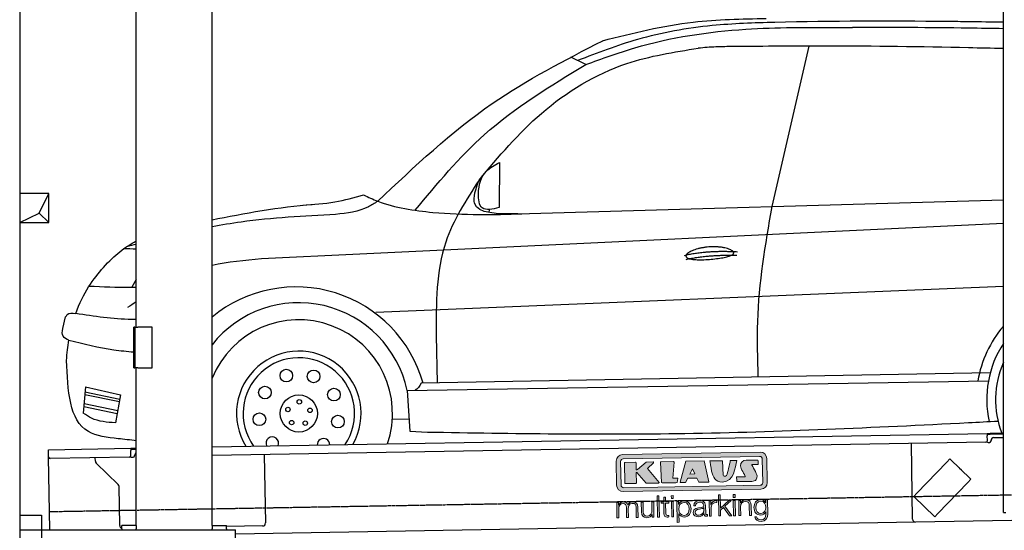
# Model space of a CAD drawing. Header units: millimetres. Extents: x 1073 to 6773, y 6141 to 11466.
# Tile 2 of 4: x 1073 to 4451, y 8011 to 9762. Entities that reach past the tile are written whole.
import ezdxf

# ---------------------------------------------------------------- set-up
doc = ezdxf.new("R2010")
doc.units = ezdxf.units.MM
doc.linetypes.add('GEN3', pattern=[6.25, 5, -1.25])
doc.layers.get('0').update_dxf_attribs({"lineweight": 25})
doc.layers.add('3', color=6, linetype='GEN3', lineweight=25)
doc.layers.add('breakthrough', color=1, linetype='Continuous', lineweight=25)
doc.layers.add('Car', color=10, linetype='Continuous')
doc.layers.add('Logo', color=7, linetype='Continuous')

# ---------------------------------------------------------------- blocks, each defined once
blk = doc.blocks.new('KLAUS')
at = {"layer": 'Logo', "true_color": 0x7b7b7a}
h = blk.add_hatch(color=8, dxfattribs=at)
h.dxf.hatch_style = 2
edge = h.paths.add_edge_path()
edge.add_spline(control_points=[(3.6, 29.09), (2.88, 29.09), (2.3, 28.51), (2.3, 27.8), (2.3, 27.8), (2.3, 16.11), (2.3, 16.11), (2.3, 15.39), (2.88, 14.81), (3.6, 14.81), (3.6, 14.81), (71.16, 14.81), (71.16, 14.81), (71.88, 14.81), (72.46, 15.39), (72.46, 16.11), (72.46, 16.11), (72.46, 27.8), (72.46, 27.8), (72.46, 28.51), (71.88, 29.09), (71.16, 29.09), (71.16, 29.09), (3.6, 29.09), (3.6, 29.09), (3.6, 29.09), (3.6, 29.09), (3.6, 29.09)], knot_values=[0, 0, 0, 0, 1, 1, 1, 2, 2, 2, 3, 3, 3, 4, 4, 4, 5, 5, 5, 6, 6, 6, 7, 7, 7, 8, 8, 8, 9, 9, 9, 9], degree=3, periodic=0)
edge = h.paths.add_edge_path()
edge.add_spline(control_points=[(3.35, 31.23), (3.35, 31.23), (71.47, 31.23), (71.47, 31.23), (73.26, 31.23), (74.71, 29.77), (74.71, 27.99), (74.71, 27.99), (74.71, 16.17), (74.71, 16.17), (74.71, 14.38), (73.26, 12.93), (71.47, 12.93), (71.47, 12.93), (3.35, 12.93), (3.35, 12.93), (1.56, 12.93), (0.11, 14.38), (0.11, 16.17), (0.11, 16.17), (0.11, 27.99), (0.11, 27.99), (0.11, 29.77), (1.56, 31.23), (3.35, 31.23), (3.35, 31.23), (3.35, 31.23), (3.35, 31.23)], knot_values=[0, 0, 0, 0, 1, 1, 1, 2, 2, 2, 3, 3, 3, 4, 4, 4, 5, 5, 5, 6, 6, 6, 7, 7, 7, 8, 8, 8, 9, 9, 9, 9], degree=3, periodic=0)
h = blk.add_hatch(color=8, dxfattribs=at)
h.dxf.hatch_style = 2
edge = h.paths.add_edge_path()
edge.add_spline(control_points=[(4.5, 27.33), (4.5, 27.33), (9.7, 27.33), (9.7, 27.33), (9.84, 27.33), (9.96, 27.22), (9.96, 27.08), (9.96, 27.08), (9.96, 23.69), (9.96, 23.69), (9.96, 23.69), (9.94, 23.64), (10.04, 23.59), (10.14, 23.53), (10.2, 23.57), (10.2, 23.57), (10.2, 23.57), (10.51, 23.75), (10.51, 23.75), (10.51, 23.75), (14.94, 27.33), (14.94, 27.33), (14.94, 27.33), (18.41, 27.33), (18.41, 27.33), (18.41, 27.33), (18.49, 27.33), (18.56, 27.2), (18.65, 27.04), (18.53, 26.91), (18.53, 26.91), (18.53, 26.91), (15.49, 24.11), (15.49, 24.11), (15.49, 24.11), (21.14, 17.06), (21.14, 17.06), (21.14, 17.06), (21.13, 16.91), (21.13, 16.91), (21.08, 16.84), (20.99, 16.82), (20.99, 16.82), (20.99, 16.82), (14.7, 16.82), (14.7, 16.82), (14.7, 16.82), (10.26, 22.17), (10.26, 22.17), (10.26, 22.17), (10.19, 22.24), (10.08, 22.21), (9.97, 22.18), (9.96, 22.11), (9.96, 22.11), (9.96, 22.11), (9.96, 17.08), (9.96, 17.08), (9.96, 16.94), (9.84, 16.82), (9.7, 16.82), (9.7, 16.82), (4.5, 16.82), (4.5, 16.82), (4.36, 16.82), (4.25, 16.94), (4.25, 17.08), (4.25, 17.08), (4.25, 27.08), (4.25, 27.08), (4.25, 27.22), (4.36, 27.33), (4.5, 27.33), (4.5, 27.33), (4.5, 27.33), (4.5, 27.33)], knot_values=[0, 0, 0, 0, 1, 1, 1, 2, 2, 2, 3, 3, 3, 4, 4, 4, 5, 5, 5, 6, 6, 6, 7, 7, 7, 8, 8, 8, 9, 9, 9, 10, 10, 10, 11, 11, 11, 12, 12, 12, 13, 13, 13, 14, 14, 14, 15, 15, 15, 16, 16, 16, 17, 17, 17, 18, 18, 18, 19, 19, 19, 20, 20, 20, 21, 21, 21, 22, 22, 22, 23, 23, 23, 24, 24, 24, 25, 25, 25, 25], degree=3, periodic=0)
h = blk.add_hatch(color=8, dxfattribs=at)
h.dxf.hatch_style = 2
h.paths.add_polyline_path([(22.42, 17.06), (21.97, 27.15), (22.24, 27.33), (28.55, 27.33), (28.86, 26.97), (28.01, 19.08), (30.26, 19.07), (30.44, 18.95), (30.08, 16.95), (29.49, 16.82), (22.6, 16.82)])
h = blk.add_hatch(color=8, dxfattribs=at)
h.paths.add_polyline_path([(36.52, 21.01), (38.93, 21.01), (37.87, 23.57)])
h.paths.add_polyline_path([(34.52, 27.33), (43.65, 27.33), (45.76, 16.94), (45.57, 16.82), (40.83, 16.82), (39.89, 18.95), (35.42, 18.95), (34.27, 16.82), (31.78, 16.82), (31.66, 17)])
h = blk.add_hatch(color=8, dxfattribs=at)
h.dxf.hatch_style = 2
edge = h.paths.add_edge_path()
edge.add_spline(control_points=[(52.69, 27.32), (52.69, 27.32), (52.88, 20.14), (52.88, 20.14), (53.01, 19.89), (53.2, 19.77), (53.43, 19.71), (53.91, 19.59), (54.43, 19.57), (54.64, 20.03), (55.23, 21.34), (56.27, 25.45), (56.6, 27.33), (56.6, 27.33), (59.77, 27.33), (59.77, 27.33), (58.77, 23.9), (58.56, 16.82), (52.63, 16.76), (48.72, 16.72), (48.01, 19.35), (47.27, 22.24), (46.89, 23.68), (46.54, 27.33), (46.54, 27.33), (46.54, 27.33), (52.69, 27.32), (52.69, 27.32), (52.69, 27.32), (52.69, 27.32), (52.69, 27.32)], knot_values=[0, 0, 0, 0, 1, 1, 1, 2, 2, 2, 3, 3, 3, 4, 4, 4, 5, 5, 5, 6, 6, 6, 7, 7, 7, 8, 8, 8, 9, 9, 9, 10, 10, 10, 10], degree=3, periodic=0)
h = blk.add_hatch(color=8, dxfattribs=at)
h.dxf.hatch_style = 2
edge = h.paths.add_edge_path()
edge.add_spline(control_points=[(64.46, 27.33), (64.46, 27.33), (70.31, 27.33), (70.31, 27.33), (70.31, 26.52), (70.31, 26.02), (70.31, 25.12), (70.31, 25.12), (67.3, 25.12), (67.3, 25.12), (67.24, 25.04), (67.25, 25.11), (67.25, 24.91), (67.25, 24.88), (69.73, 20.38), (69.73, 19.57), (69.73, 16.4), (67.22, 16.81), (65.9, 16.82), (65.9, 16.82), (59.59, 16.82), (59.59, 16.82), (59.59, 17.76), (59.59, 18.23), (59.59, 19.14), (59.59, 19.14), (63.75, 19.14), (63.75, 19.14), (63.82, 19.22), (63.81, 19.11), (63.81, 19.31), (63.81, 20.32), (61.58, 23.06), (61.58, 24.63), (61.58, 26.33), (62.83, 27.34), (64.46, 27.33), (64.46, 27.33), (64.46, 27.33), (64.46, 27.33)], knot_values=[0, 0, 0, 0, 1, 1, 1, 2, 2, 2, 3, 3, 3, 4, 4, 4, 5, 5, 5, 6, 6, 6, 7, 7, 7, 8, 8, 8, 9, 9, 9, 10, 10, 10, 11, 11, 11, 12, 12, 12, 13, 13, 13, 13], degree=3, periodic=0)
at = {"layer": 'Logo', "true_color": 0xef7c00}
h = blk.add_hatch(color=30, dxfattribs=at)
h.dxf.hatch_style = 2
h.paths.add_polyline_path([(20.07, 0), (20.99, 0), (20.99, 10.45), (20.07, 10.45)])
h = blk.add_hatch(color=30, dxfattribs=at)
h.dxf.hatch_style = 2
edge = h.paths.add_edge_path()
edge.add_spline(control_points=[(24.22, 9.82), (24.22, 9.82), (23.3, 9.82), (23.3, 9.82), (23.3, 9.82), (23.3, 7.55), (23.3, 7.55), (23.3, 7.55), (21.98, 7.55), (21.98, 7.55), (21.98, 7.55), (21.98, 6.78), (21.98, 6.78), (21.98, 6.78), (23.3, 6.78), (23.3, 6.78), (23.3, 6.78), (23.3, 1.61), (23.3, 1.61), (23.28, 0.32), (23.71, -0.09), (24.94, -0.09), (25.22, -0.09), (25.48, -0.06), (25.76, -0.06), (25.76, -0.06), (25.76, 0.73), (25.76, 0.73), (25.5, 0.7), (25.23, 0.69), (24.97, 0.69), (24.31, 0.73), (24.22, 1.08), (24.22, 1.68), (24.22, 1.68), (24.22, 6.78), (24.22, 6.78), (24.22, 6.78), (25.76, 6.78), (25.76, 6.78), (25.76, 6.78), (25.76, 7.55), (25.76, 7.55), (25.76, 7.55), (24.22, 7.55), (24.22, 7.55), (24.22, 7.55), (24.22, 9.82), (24.22, 9.82), (24.22, 9.82), (24.22, 9.82), (24.22, 9.82)], knot_values=[0, 0, 0, 0, 1, 1, 1, 2, 2, 2, 3, 3, 3, 4, 4, 4, 5, 5, 5, 6, 6, 6, 7, 7, 7, 8, 8, 8, 9, 9, 9, 10, 10, 10, 11, 11, 11, 12, 12, 12, 13, 13, 13, 14, 14, 14, 15, 15, 15, 16, 16, 16, 17, 17, 17, 17], degree=3, periodic=0)
h = blk.add_hatch(color=30, dxfattribs=at)
h.paths.add_polyline_path([(27.1, 0), (28.03, 0), (28.03, 7.55), (27.1, 7.55)])
h.paths.add_polyline_path([(27.1, 8.98), (28.03, 8.98), (28.03, 10.45), (27.1, 10.45)])
h = blk.add_hatch(color=30, dxfattribs=at)
h.dxf.hatch_style = 2
h.paths.add_polyline_path([(50.4, 0), (51.32, 0), (51.32, 2.87), (52.82, 4.11), (55.8, 0), (56.96, 0), (53.52, 4.76), (56.74, 7.55), (55.51, 7.55), (51.32, 3.89), (51.32, 10.45), (50.4, 10.45)])
h = blk.add_hatch(color=30, dxfattribs=at)
h.paths.add_polyline_path([(57.74, 0), (58.66, 0), (58.66, 7.55), (57.74, 7.55)])
h.paths.add_polyline_path([(57.74, 8.98), (58.66, 8.98), (58.66, 10.45), (57.74, 10.45)])
h = blk.add_hatch(color=30, dxfattribs=at)
h.dxf.hatch_style = 2
edge = h.paths.add_edge_path()
edge.add_spline(control_points=[(0, 0), (0, 0), (0.92, 0), (0.92, 0), (0.92, 0), (0.92, 4.22), (0.92, 4.22), (0.94, 5.8), (1.58, 7), (3.18, 7), (4.35, 7), (4.77, 6.15), (4.76, 5.12), (4.76, 5.12), (4.76, 0), (4.76, 0), (4.76, 0), (5.68, 0), (5.68, 0), (5.68, 0), (5.68, 4.27), (5.68, 4.27), (5.68, 5.68), (6.14, 7), (7.73, 7), (9.05, 7), (9.52, 6.32), (9.52, 5.08), (9.52, 5.08), (9.52, 0), (9.52, 0), (9.52, 0), (10.44, 0), (10.44, 0), (10.44, 0), (10.44, 5.12), (10.44, 5.12), (10.44, 6.91), (9.59, 7.77), (7.94, 7.77), (6.94, 7.77), (5.99, 7.29), (5.54, 6.3), (5.26, 7.29), (4.36, 7.77), (3.37, 7.77), (2.17, 7.77), (1.38, 7.19), (0.89, 6.28), (0.89, 6.28), (0.85, 6.28), (0.85, 6.28), (0.85, 6.28), (0.85, 7.55), (0.85, 7.55), (0.85, 7.55), (0, 7.55), (0, 7.55), (0, 7.55), (0, 0), (0, 0), (0, 0), (0, 0), (0, 0)], knot_values=[0, 0, 0, 0, 1, 1, 1, 2, 2, 2, 3, 3, 3, 4, 4, 4, 5, 5, 5, 6, 6, 6, 7, 7, 7, 8, 8, 8, 9, 9, 9, 10, 10, 10, 11, 11, 11, 12, 12, 12, 13, 13, 13, 14, 14, 14, 15, 15, 15, 16, 16, 16, 17, 17, 17, 18, 18, 18, 19, 19, 19, 20, 20, 20, 21, 21, 21, 21], degree=3, periodic=0)
h = blk.add_hatch(color=30, dxfattribs=at)
h.dxf.hatch_style = 2
edge = h.paths.add_edge_path()
edge.add_spline(control_points=[(18.31, 7.55), (18.31, 7.55), (17.39, 7.55), (17.39, 7.55), (17.39, 7.55), (17.39, 3.59), (17.39, 3.59), (17.39, 2.05), (16.7, 0.56), (15.12, 0.56), (13.66, 0.56), (13.15, 1.27), (13.1, 2.64), (13.1, 2.64), (13.1, 7.55), (13.1, 7.55), (13.1, 7.55), (12.18, 7.55), (12.18, 7.55), (12.18, 7.55), (12.18, 2.65), (12.18, 2.65), (12.18, 0.89), (12.93, -0.22), (14.83, -0.22), (15.96, -0.22), (16.95, 0.35), (17.44, 1.36), (17.44, 1.36), (17.47, 1.36), (17.47, 1.36), (17.47, 1.36), (17.47, 0), (17.47, 0), (17.47, 0), (18.31, 0), (18.31, 0), (18.31, 0), (18.31, 7.55), (18.31, 7.55), (18.31, 7.55), (18.31, 7.55), (18.31, 7.55)], knot_values=[0, 0, 0, 0, 1, 1, 1, 2, 2, 2, 3, 3, 3, 4, 4, 4, 5, 5, 5, 6, 6, 6, 7, 7, 7, 8, 8, 8, 9, 9, 9, 10, 10, 10, 11, 11, 11, 12, 12, 12, 13, 13, 13, 14, 14, 14, 14], degree=3, periodic=0)
h = blk.add_hatch(color=30, dxfattribs=at)
edge = h.paths.add_edge_path()
edge.add_spline(control_points=[(35.84, 3.78), (35.84, 2.21), (35.12, 0.56), (33.37, 0.56), (31.4, 0.56), (30.72, 2.21), (30.72, 3.78), (30.72, 5.49), (31.33, 7), (33.37, 7), (35.12, 7), (35.84, 5.34), (35.84, 3.78), (35.84, 3.78), (35.84, 3.78), (35.84, 3.78)], knot_values=[0, 0, 0, 0, 1, 1, 1, 2, 2, 2, 3, 3, 3, 4, 4, 4, 5, 5, 5, 5], degree=3, periodic=0)
edge = h.paths.add_edge_path()
edge.add_spline(control_points=[(29.79, -2.8), (29.79, -2.8), (30.72, -2.8), (30.72, -2.8), (30.72, -2.8), (30.72, 1.43), (30.72, 1.43), (30.72, 1.43), (30.74, 1.43), (30.74, 1.43), (31.14, 0.35), (32.24, -0.22), (33.37, -0.22), (35.66, -0.22), (36.76, 1.64), (36.76, 3.78), (36.76, 5.91), (35.66, 7.77), (33.37, 7.77), (32.15, 7.77), (31.1, 7.14), (30.67, 6.12), (30.67, 6.12), (30.64, 6.12), (30.64, 6.12), (30.64, 6.12), (30.64, 7.55), (30.64, 7.55), (30.64, 7.55), (29.79, 7.55), (29.79, 7.55), (29.79, 7.55), (29.79, -2.8), (29.79, -2.8), (29.79, -2.8), (29.79, -2.8), (29.79, -2.8)], knot_values=[0, 0, 0, 0, 1, 1, 1, 2, 2, 2, 3, 3, 3, 4, 4, 4, 5, 5, 5, 6, 6, 6, 7, 7, 7, 8, 8, 8, 9, 9, 9, 10, 10, 10, 11, 11, 11, 12, 12, 12, 12], degree=3, periodic=0)
h = blk.add_hatch(color=30, dxfattribs=at)
edge = h.paths.add_edge_path()
edge.add_spline(control_points=[(43.03, 2.93), (43.04, 1.45), (41.8, 0.56), (40.39, 0.56), (39.53, 0.56), (38.71, 1.13), (38.71, 2.05), (38.71, 3.53), (40.66, 3.51), (42.22, 3.79), (42.47, 3.84), (42.88, 3.91), (43, 4.13), (43, 4.13), (43.03, 4.13), (43.03, 4.13), (43.03, 4.13), (43.03, 2.93), (43.03, 2.93), (43.03, 2.93), (43.03, 2.93), (43.03, 2.93)], knot_values=[0, 0, 0, 0, 1, 1, 1, 2, 2, 2, 3, 3, 3, 4, 4, 4, 5, 5, 5, 6, 6, 6, 7, 7, 7, 7], degree=3, periodic=0)
edge = h.paths.add_edge_path()
edge.add_spline(control_points=[(39.03, 5.24), (39.06, 6.47), (39.91, 7), (41.05, 7), (42.14, 7), (43.03, 6.69), (43.03, 5.45), (43.03, 4.61), (42.6, 4.51), (41.84, 4.42), (39.85, 4.19), (37.79, 4.11), (37.79, 1.99), (37.79, 0.47), (38.93, -0.22), (40.32, -0.22), (41.77, -0.22), (42.43, 0.34), (43.07, 1.32), (43.07, 1.32), (43.1, 1.32), (43.1, 1.32), (43.1, 0.53), (43.25, 0), (44.19, 0), (44.43, 0), (44.58, 0.01), (44.79, 0.06), (44.79, 0.06), (44.79, 0.83), (44.79, 0.83), (44.71, 0.81), (44.6, 0.78), (44.49, 0.78), (44.13, 0.78), (43.95, 0.98), (43.95, 1.33), (43.95, 1.33), (43.95, 5.34), (43.95, 5.34), (43.95, 7.36), (42.5, 7.77), (41.17, 7.77), (39.44, 7.77), (38.2, 7.01), (38.11, 5.24), (38.11, 5.24), (39.03, 5.24), (39.03, 5.24), (39.03, 5.24), (39.03, 5.24), (39.03, 5.24)], knot_values=[0, 0, 0, 0, 1, 1, 1, 2, 2, 2, 3, 3, 3, 4, 4, 4, 5, 5, 5, 6, 6, 6, 7, 7, 7, 8, 8, 8, 9, 9, 9, 10, 10, 10, 11, 11, 11, 12, 12, 12, 13, 13, 13, 14, 14, 14, 15, 15, 15, 16, 16, 16, 17, 17, 17, 17], degree=3, periodic=0)
h = blk.add_hatch(color=30, dxfattribs=at)
h.dxf.hatch_style = 2
edge = h.paths.add_edge_path()
edge.add_spline(control_points=[(45.79, 0), (45.79, 0), (46.71, 0), (46.71, 0), (46.71, 0), (46.71, 4.03), (46.71, 4.03), (46.71, 5.59), (47.85, 6.82), (49.52, 6.73), (49.52, 6.73), (49.52, 7.66), (49.52, 7.66), (48.16, 7.72), (47.14, 7), (46.67, 5.78), (46.67, 5.78), (46.64, 5.78), (46.64, 5.78), (46.64, 5.78), (46.64, 7.55), (46.64, 7.55), (46.64, 7.55), (45.79, 7.55), (45.79, 7.55), (45.79, 7.55), (45.79, 0), (45.79, 0), (45.79, 0), (45.79, 0), (45.79, 0)], knot_values=[0, 0, 0, 0, 1, 1, 1, 2, 2, 2, 3, 3, 3, 4, 4, 4, 5, 5, 5, 6, 6, 6, 7, 7, 7, 8, 8, 8, 9, 9, 9, 10, 10, 10, 10], degree=3, periodic=0)
h = blk.add_hatch(color=30, dxfattribs=at)
h.dxf.hatch_style = 2
edge = h.paths.add_edge_path()
edge.add_spline(control_points=[(60.41, 0), (60.41, 0), (61.33, 0), (61.33, 0), (61.33, 0), (61.33, 4.41), (61.33, 4.41), (61.36, 5.89), (62.24, 7), (63.7, 7), (65.2, 7), (65.62, 6.02), (65.62, 4.71), (65.62, 4.71), (65.62, 0), (65.62, 0), (65.62, 0), (66.54, 0), (66.54, 0), (66.54, 0), (66.54, 4.86), (66.54, 4.86), (66.54, 6.66), (65.9, 7.77), (63.78, 7.77), (62.71, 7.77), (61.7, 7.16), (61.36, 6.25), (61.36, 6.25), (61.33, 6.25), (61.33, 6.25), (61.33, 6.25), (61.33, 7.55), (61.33, 7.55), (61.33, 7.55), (60.41, 7.55), (60.41, 7.55), (60.41, 7.55), (60.41, 0), (60.41, 0), (60.41, 0), (60.41, 0), (60.41, 0)], knot_values=[0, 0, 0, 0, 1, 1, 1, 2, 2, 2, 3, 3, 3, 4, 4, 4, 5, 5, 5, 6, 6, 6, 7, 7, 7, 8, 8, 8, 9, 9, 9, 10, 10, 10, 11, 11, 11, 12, 12, 12, 13, 13, 13, 14, 14, 14, 14], degree=3, periodic=0)
h = blk.add_hatch(color=30, dxfattribs=at)
edge = h.paths.add_edge_path()
edge.add_spline(control_points=[(71.32, 0.86), (69.62, 0.86), (68.83, 2.34), (68.83, 3.86), (68.83, 5.43), (69.56, 7), (71.32, 7), (73.06, 7), (73.75, 5.34), (73.75, 3.86), (73.75, 2.33), (72.91, 0.86), (71.32, 0.86), (71.32, 0.86), (71.32, 0.86), (71.32, 0.86)], knot_values=[0, 0, 0, 0, 1, 1, 1, 2, 2, 2, 3, 3, 3, 4, 4, 4, 5, 5, 5, 5], degree=3, periodic=0)
edge = h.paths.add_edge_path()
edge.add_spline(control_points=[(74.67, 7.55), (74.67, 7.55), (73.75, 7.55), (73.75, 7.55), (73.75, 7.55), (73.75, 6.25), (73.75, 6.25), (73.75, 6.25), (73.72, 6.25), (73.72, 6.25), (73.35, 7.09), (72.41, 7.77), (71.32, 7.77), (69.13, 7.77), (67.9, 6.05), (67.9, 3.97), (67.9, 1.82), (68.9, 0.09), (71.32, 0.09), (72.4, 0.09), (73.29, 0.72), (73.72, 1.64), (73.72, 1.64), (73.75, 1.64), (73.75, 1.64), (73.75, 1.64), (73.75, 0.61), (73.75, 0.61), (73.75, -1.23), (73.01, -2.24), (71.32, -2.24), (70.29, -2.24), (69.31, -1.85), (69.1, -0.73), (69.1, -0.73), (68.18, -0.73), (68.18, -0.73), (68.31, -2.34), (69.81, -3.02), (71.32, -3.02), (73.79, -3.02), (74.65, -1.64), (74.67, 0.61), (74.67, 0.61), (74.67, 7.55), (74.67, 7.55), (74.67, 7.55), (74.67, 7.55), (74.67, 7.55)], knot_values=[0, 0, 0, 0, 1, 1, 1, 2, 2, 2, 3, 3, 3, 4, 4, 4, 5, 5, 5, 6, 6, 6, 7, 7, 7, 8, 8, 8, 9, 9, 9, 10, 10, 10, 11, 11, 11, 12, 12, 12, 13, 13, 13, 14, 14, 14, 15, 15, 15, 16, 16, 16, 16], degree=3, periodic=0)
at = {"layer": 'Logo', "lineweight": 0}
for points in [[(22.42, 17.06), (21.97, 27.15), (22.24, 27.33), (28.55, 27.33), (28.86, 26.97), (28.01, 19.08), (30.26, 19.07), (30.44, 18.95), (30.08, 16.95), (29.49, 16.82), (22.6, 16.82), (22.42, 17.06), (22.42, 17.06)], [(34.52, 27.33), (43.65, 27.33), (45.76, 16.94), (45.57, 16.82), (40.83, 16.82), (39.89, 18.95), (35.42, 18.95), (34.27, 16.82), (31.78, 16.82), (31.66, 17), (34.52, 27.33), (34.52, 27.33)], [(36.52, 21.01), (38.93, 21.01), (37.87, 23.57), (36.52, 21.01), (36.52, 21.01)], [(20.07, 0), (20.99, 0), (20.99, 10.45), (20.07, 10.45), (20.07, 0), (20.07, 0)], [(27.1, 8.98), (28.03, 8.98), (28.03, 10.45), (27.1, 10.45), (27.1, 8.98), (27.1, 8.98)], [(50.4, 0), (51.32, 0), (51.32, 2.87), (52.82, 4.11), (55.8, 0), (56.96, 0), (53.52, 4.76), (56.74, 7.55), (55.51, 7.55), (51.32, 3.89), (51.32, 10.45), (50.4, 10.45), (50.4, 0), (50.4, 0)], [(57.74, 8.98), (58.66, 8.98), (58.66, 10.45), (57.74, 10.45), (57.74, 8.98), (57.74, 8.98)], [(27.1, 0), (28.03, 0), (28.03, 7.55), (27.1, 7.55), (27.1, 0), (27.1, 0)], [(57.74, 0), (58.66, 0), (58.66, 7.55), (57.74, 7.55), (57.74, 0), (57.74, 0)]]:
    blk.add_lwpolyline(points, dxfattribs=at)
for points, knots in [([(3.35, 31.23), (3.35, 31.23), (71.47, 31.23), (71.47, 31.23), (73.26, 31.23), (74.71, 29.77), (74.71, 27.99), (74.71, 27.99), (74.71, 16.17), (74.71, 16.17), (74.71, 14.38), (73.26, 12.93), (71.47, 12.93), (71.47, 12.93), (3.35, 12.93), (3.35, 12.93), (1.56, 12.93), (0.11, 14.38), (0.11, 16.17), (0.11, 16.17), (0.11, 27.99), (0.11, 27.99), (0.11, 29.77), (1.56, 31.23), (3.35, 31.23), (3.35, 31.23), (3.35, 31.23), (3.35, 31.23)], [0, 0, 0, 0, 1, 1, 1, 2, 2, 2, 3, 3, 3, 4, 4, 4, 5, 5, 5, 6, 6, 6, 7, 7, 7, 8, 8, 8, 9, 9, 9, 9]), ([(3.6, 29.09), (2.88, 29.09), (2.3, 28.51), (2.3, 27.8), (2.3, 27.8), (2.3, 16.11), (2.3, 16.11), (2.3, 15.39), (2.88, 14.81), (3.6, 14.81), (3.6, 14.81), (71.16, 14.81), (71.16, 14.81), (71.88, 14.81), (72.46, 15.39), (72.46, 16.11), (72.46, 16.11), (72.46, 27.8), (72.46, 27.8), (72.46, 28.51), (71.88, 29.09), (71.16, 29.09), (71.16, 29.09), (3.6, 29.09), (3.6, 29.09), (3.6, 29.09), (3.6, 29.09), (3.6, 29.09)], [0, 0, 0, 0, 1, 1, 1, 2, 2, 2, 3, 3, 3, 4, 4, 4, 5, 5, 5, 6, 6, 6, 7, 7, 7, 8, 8, 8, 9, 9, 9, 9]), ([(4.5, 27.33), (4.5, 27.33), (9.7, 27.33), (9.7, 27.33), (9.84, 27.33), (9.96, 27.22), (9.96, 27.08), (9.96, 27.08), (9.96, 23.69), (9.96, 23.69), (9.96, 23.69), (9.94, 23.64), (10.04, 23.59), (10.14, 23.53), (10.2, 23.57), (10.2, 23.57), (10.2, 23.57), (10.51, 23.75), (10.51, 23.75), (10.51, 23.75), (14.94, 27.33), (14.94, 27.33), (14.94, 27.33), (18.41, 27.33), (18.41, 27.33), (18.41, 27.33), (18.49, 27.33), (18.56, 27.2), (18.65, 27.04), (18.53, 26.91), (18.53, 26.91), (18.53, 26.91), (15.49, 24.11), (15.49, 24.11), (15.49, 24.11), (21.14, 17.06), (21.14, 17.06), (21.14, 17.06), (21.13, 16.91), (21.13, 16.91), (21.08, 16.84), (20.99, 16.82), (20.99, 16.82), (20.99, 16.82), (14.7, 16.82), (14.7, 16.82), (14.7, 16.82), (10.26, 22.17), (10.26, 22.17), (10.26, 22.17), (10.19, 22.24), (10.08, 22.21), (9.97, 22.18), (9.96, 22.11), (9.96, 22.11), (9.96, 22.11), (9.96, 17.08), (9.96, 17.08), (9.96, 16.94), (9.84, 16.82), (9.7, 16.82), (9.7, 16.82), (4.5, 16.82), (4.5, 16.82), (4.36, 16.82), (4.25, 16.94), (4.25, 17.08), (4.25, 17.08), (4.25, 27.08), (4.25, 27.08), (4.25, 27.22), (4.36, 27.33), (4.5, 27.33), (4.5, 27.33), (4.5, 27.33), (4.5, 27.33)], [0, 0, 0, 0, 1, 1, 1, 2, 2, 2, 3, 3, 3, 4, 4, 4, 5, 5, 5, 6, 6, 6, 7, 7, 7, 8, 8, 8, 9, 9, 9, 10, 10, 10, 11, 11, 11, 12, 12, 12, 13, 13, 13, 14, 14, 14, 15, 15, 15, 16, 16, 16, 17, 17, 17, 18, 18, 18, 19, 19, 19, 20, 20, 20, 21, 21, 21, 22, 22, 22, 23, 23, 23, 24, 24, 24, 25, 25, 25, 25]), ([(52.69, 27.32), (52.69, 27.32), (52.88, 20.14), (52.88, 20.14), (53.01, 19.89), (53.2, 19.77), (53.43, 19.71), (53.91, 19.59), (54.43, 19.57), (54.64, 20.03), (55.23, 21.34), (56.27, 25.45), (56.6, 27.33), (56.6, 27.33), (59.77, 27.33), (59.77, 27.33), (58.77, 23.9), (58.56, 16.82), (52.63, 16.76), (48.72, 16.72), (48.01, 19.35), (47.27, 22.24), (46.89, 23.68), (46.54, 27.33), (46.54, 27.33), (46.54, 27.33), (52.69, 27.32), (52.69, 27.32), (52.69, 27.32), (52.69, 27.32), (52.69, 27.32)], [0, 0, 0, 0, 1, 1, 1, 2, 2, 2, 3, 3, 3, 4, 4, 4, 5, 5, 5, 6, 6, 6, 7, 7, 7, 8, 8, 8, 9, 9, 9, 10, 10, 10, 10]), ([(64.46, 27.33), (64.46, 27.33), (70.31, 27.33), (70.31, 27.33), (70.31, 26.52), (70.31, 26.02), (70.31, 25.12), (70.31, 25.12), (67.3, 25.12), (67.3, 25.12), (67.24, 25.04), (67.25, 25.11), (67.25, 24.91), (67.25, 24.88), (69.73, 20.38), (69.73, 19.57), (69.73, 16.4), (67.22, 16.81), (65.9, 16.82), (65.9, 16.82), (59.59, 16.82), (59.59, 16.82), (59.59, 17.76), (59.59, 18.23), (59.59, 19.14), (59.59, 19.14), (63.75, 19.14), (63.75, 19.14), (63.82, 19.22), (63.81, 19.11), (63.81, 19.31), (63.81, 20.32), (61.58, 23.06), (61.58, 24.63), (61.58, 26.33), (62.83, 27.34), (64.46, 27.33), (64.46, 27.33), (64.46, 27.33), (64.46, 27.33)], [0, 0, 0, 0, 1, 1, 1, 2, 2, 2, 3, 3, 3, 4, 4, 4, 5, 5, 5, 6, 6, 6, 7, 7, 7, 8, 8, 8, 9, 9, 9, 10, 10, 10, 11, 11, 11, 12, 12, 12, 13, 13, 13, 13]), ([(24.22, 9.82), (24.22, 9.82), (23.3, 9.82), (23.3, 9.82), (23.3, 9.82), (23.3, 7.55), (23.3, 7.55), (23.3, 7.55), (21.98, 7.55), (21.98, 7.55), (21.98, 7.55), (21.98, 6.78), (21.98, 6.78), (21.98, 6.78), (23.3, 6.78), (23.3, 6.78), (23.3, 6.78), (23.3, 1.61), (23.3, 1.61), (23.28, 0.32), (23.71, -0.09), (24.94, -0.09), (25.22, -0.09), (25.48, -0.06), (25.76, -0.06), (25.76, -0.06), (25.76, 0.73), (25.76, 0.73), (25.5, 0.7), (25.23, 0.69), (24.97, 0.69), (24.31, 0.73), (24.22, 1.08), (24.22, 1.68), (24.22, 1.68), (24.22, 6.78), (24.22, 6.78), (24.22, 6.78), (25.76, 6.78), (25.76, 6.78), (25.76, 6.78), (25.76, 7.55), (25.76, 7.55), (25.76, 7.55), (24.22, 7.55), (24.22, 7.55), (24.22, 7.55), (24.22, 9.82), (24.22, 9.82), (24.22, 9.82), (24.22, 9.82), (24.22, 9.82)], [0, 0, 0, 0, 1, 1, 1, 2, 2, 2, 3, 3, 3, 4, 4, 4, 5, 5, 5, 6, 6, 6, 7, 7, 7, 8, 8, 8, 9, 9, 9, 10, 10, 10, 11, 11, 11, 12, 12, 12, 13, 13, 13, 14, 14, 14, 15, 15, 15, 16, 16, 16, 17, 17, 17, 17]), ([(0, 0), (0, 0), (0.92, 0), (0.92, 0), (0.92, 0), (0.92, 4.22), (0.92, 4.22), (0.94, 5.8), (1.58, 7), (3.18, 7), (4.35, 7), (4.77, 6.15), (4.76, 5.12), (4.76, 5.12), (4.76, 0), (4.76, 0), (4.76, 0), (5.68, 0), (5.68, 0), (5.68, 0), (5.68, 4.27), (5.68, 4.27), (5.68, 5.68), (6.14, 7), (7.73, 7), (9.05, 7), (9.52, 6.32), (9.52, 5.08), (9.52, 5.08), (9.52, 0), (9.52, 0), (9.52, 0), (10.44, 0), (10.44, 0), (10.44, 0), (10.44, 5.12), (10.44, 5.12), (10.44, 6.91), (9.59, 7.77), (7.94, 7.77), (6.94, 7.77), (5.99, 7.29), (5.54, 6.3), (5.26, 7.29), (4.36, 7.77), (3.37, 7.77), (2.17, 7.77), (1.38, 7.19), (0.89, 6.28), (0.89, 6.28), (0.85, 6.28), (0.85, 6.28), (0.85, 6.28), (0.85, 7.55), (0.85, 7.55), (0.85, 7.55), (0, 7.55), (0, 7.55), (0, 7.55), (0, 0), (0, 0), (0, 0), (0, 0), (0, 0)], [0, 0, 0, 0, 1, 1, 1, 2, 2, 2, 3, 3, 3, 4, 4, 4, 5, 5, 5, 6, 6, 6, 7, 7, 7, 8, 8, 8, 9, 9, 9, 10, 10, 10, 11, 11, 11, 12, 12, 12, 13, 13, 13, 14, 14, 14, 15, 15, 15, 16, 16, 16, 17, 17, 17, 18, 18, 18, 19, 19, 19, 20, 20, 20, 21, 21, 21, 21]), ([(18.31, 7.55), (18.31, 7.55), (17.39, 7.55), (17.39, 7.55), (17.39, 7.55), (17.39, 3.59), (17.39, 3.59), (17.39, 2.05), (16.7, 0.56), (15.12, 0.56), (13.66, 0.56), (13.15, 1.27), (13.1, 2.64), (13.1, 2.64), (13.1, 7.55), (13.1, 7.55), (13.1, 7.55), (12.18, 7.55), (12.18, 7.55), (12.18, 7.55), (12.18, 2.65), (12.18, 2.65), (12.18, 0.89), (12.93, -0.22), (14.83, -0.22), (15.96, -0.22), (16.95, 0.35), (17.44, 1.36), (17.44, 1.36), (17.47, 1.36), (17.47, 1.36), (17.47, 1.36), (17.47, 0), (17.47, 0), (17.47, 0), (18.31, 0), (18.31, 0), (18.31, 0), (18.31, 7.55), (18.31, 7.55), (18.31, 7.55), (18.31, 7.55), (18.31, 7.55)], [0, 0, 0, 0, 1, 1, 1, 2, 2, 2, 3, 3, 3, 4, 4, 4, 5, 5, 5, 6, 6, 6, 7, 7, 7, 8, 8, 8, 9, 9, 9, 10, 10, 10, 11, 11, 11, 12, 12, 12, 13, 13, 13, 14, 14, 14, 14]), ([(29.79, -2.8), (29.79, -2.8), (30.72, -2.8), (30.72, -2.8), (30.72, -2.8), (30.72, 1.43), (30.72, 1.43), (30.72, 1.43), (30.74, 1.43), (30.74, 1.43), (31.14, 0.35), (32.24, -0.22), (33.37, -0.22), (35.66, -0.22), (36.76, 1.64), (36.76, 3.78), (36.76, 5.91), (35.66, 7.77), (33.37, 7.77), (32.15, 7.77), (31.1, 7.14), (30.67, 6.12), (30.67, 6.12), (30.64, 6.12), (30.64, 6.12), (30.64, 6.12), (30.64, 7.55), (30.64, 7.55), (30.64, 7.55), (29.79, 7.55), (29.79, 7.55), (29.79, 7.55), (29.79, -2.8), (29.79, -2.8), (29.79, -2.8), (29.79, -2.8), (29.79, -2.8)], [0, 0, 0, 0, 1, 1, 1, 2, 2, 2, 3, 3, 3, 4, 4, 4, 5, 5, 5, 6, 6, 6, 7, 7, 7, 8, 8, 8, 9, 9, 9, 10, 10, 10, 11, 11, 11, 12, 12, 12, 12]), ([(35.84, 3.78), (35.84, 2.21), (35.12, 0.56), (33.37, 0.56), (31.4, 0.56), (30.72, 2.21), (30.72, 3.78), (30.72, 5.49), (31.33, 7), (33.37, 7), (35.12, 7), (35.84, 5.34), (35.84, 3.78), (35.84, 3.78), (35.84, 3.78), (35.84, 3.78)], [0, 0, 0, 0, 1, 1, 1, 2, 2, 2, 3, 3, 3, 4, 4, 4, 5, 5, 5, 5]), ([(39.03, 5.24), (39.06, 6.47), (39.91, 7), (41.05, 7), (42.14, 7), (43.03, 6.69), (43.03, 5.45), (43.03, 4.61), (42.6, 4.51), (41.84, 4.42), (39.85, 4.19), (37.79, 4.11), (37.79, 1.99), (37.79, 0.47), (38.93, -0.22), (40.32, -0.22), (41.77, -0.22), (42.43, 0.34), (43.07, 1.32), (43.07, 1.32), (43.1, 1.32), (43.1, 1.32), (43.1, 0.53), (43.25, 0), (44.19, 0), (44.43, 0), (44.58, 0.01), (44.79, 0.06), (44.79, 0.06), (44.79, 0.83), (44.79, 0.83), (44.71, 0.81), (44.6, 0.78), (44.49, 0.78), (44.13, 0.78), (43.95, 0.98), (43.95, 1.33), (43.95, 1.33), (43.95, 5.34), (43.95, 5.34), (43.95, 7.36), (42.5, 7.77), (41.17, 7.77), (39.44, 7.77), (38.2, 7.01), (38.11, 5.24), (38.11, 5.24), (39.03, 5.24), (39.03, 5.24), (39.03, 5.24), (39.03, 5.24), (39.03, 5.24)], [0, 0, 0, 0, 1, 1, 1, 2, 2, 2, 3, 3, 3, 4, 4, 4, 5, 5, 5, 6, 6, 6, 7, 7, 7, 8, 8, 8, 9, 9, 9, 10, 10, 10, 11, 11, 11, 12, 12, 12, 13, 13, 13, 14, 14, 14, 15, 15, 15, 16, 16, 16, 17, 17, 17, 17]), ([(45.79, 0), (45.79, 0), (46.71, 0), (46.71, 0), (46.71, 0), (46.71, 4.03), (46.71, 4.03), (46.71, 5.59), (47.85, 6.82), (49.52, 6.73), (49.52, 6.73), (49.52, 7.66), (49.52, 7.66), (48.16, 7.72), (47.14, 7), (46.67, 5.78), (46.67, 5.78), (46.64, 5.78), (46.64, 5.78), (46.64, 5.78), (46.64, 7.55), (46.64, 7.55), (46.64, 7.55), (45.79, 7.55), (45.79, 7.55), (45.79, 7.55), (45.79, 0), (45.79, 0), (45.79, 0), (45.79, 0), (45.79, 0)], [0, 0, 0, 0, 1, 1, 1, 2, 2, 2, 3, 3, 3, 4, 4, 4, 5, 5, 5, 6, 6, 6, 7, 7, 7, 8, 8, 8, 9, 9, 9, 10, 10, 10, 10]), ([(60.41, 0), (60.41, 0), (61.33, 0), (61.33, 0), (61.33, 0), (61.33, 4.41), (61.33, 4.41), (61.36, 5.89), (62.24, 7), (63.7, 7), (65.2, 7), (65.62, 6.02), (65.62, 4.71), (65.62, 4.71), (65.62, 0), (65.62, 0), (65.62, 0), (66.54, 0), (66.54, 0), (66.54, 0), (66.54, 4.86), (66.54, 4.86), (66.54, 6.66), (65.9, 7.77), (63.78, 7.77), (62.71, 7.77), (61.7, 7.16), (61.36, 6.25), (61.36, 6.25), (61.33, 6.25), (61.33, 6.25), (61.33, 6.25), (61.33, 7.55), (61.33, 7.55), (61.33, 7.55), (60.41, 7.55), (60.41, 7.55), (60.41, 7.55), (60.41, 0), (60.41, 0), (60.41, 0), (60.41, 0), (60.41, 0)], [0, 0, 0, 0, 1, 1, 1, 2, 2, 2, 3, 3, 3, 4, 4, 4, 5, 5, 5, 6, 6, 6, 7, 7, 7, 8, 8, 8, 9, 9, 9, 10, 10, 10, 11, 11, 11, 12, 12, 12, 13, 13, 13, 14, 14, 14, 14]), ([(74.67, 7.55), (74.67, 7.55), (73.75, 7.55), (73.75, 7.55), (73.75, 7.55), (73.75, 6.25), (73.75, 6.25), (73.75, 6.25), (73.72, 6.25), (73.72, 6.25), (73.35, 7.09), (72.41, 7.77), (71.32, 7.77), (69.13, 7.77), (67.9, 6.05), (67.9, 3.97), (67.9, 1.82), (68.9, 0.09), (71.32, 0.09), (72.4, 0.09), (73.29, 0.72), (73.72, 1.64), (73.72, 1.64), (73.75, 1.64), (73.75, 1.64), (73.75, 1.64), (73.75, 0.61), (73.75, 0.61), (73.75, -1.23), (73.01, -2.24), (71.32, -2.24), (70.29, -2.24), (69.31, -1.85), (69.1, -0.73), (69.1, -0.73), (68.18, -0.73), (68.18, -0.73), (68.31, -2.34), (69.81, -3.02), (71.32, -3.02), (73.79, -3.02), (74.65, -1.64), (74.67, 0.61), (74.67, 0.61), (74.67, 7.55), (74.67, 7.55), (74.67, 7.55), (74.67, 7.55), (74.67, 7.55)], [0, 0, 0, 0, 1, 1, 1, 2, 2, 2, 3, 3, 3, 4, 4, 4, 5, 5, 5, 6, 6, 6, 7, 7, 7, 8, 8, 8, 9, 9, 9, 10, 10, 10, 11, 11, 11, 12, 12, 12, 13, 13, 13, 14, 14, 14, 15, 15, 15, 16, 16, 16, 16]), ([(71.32, 0.86), (69.62, 0.86), (68.83, 2.34), (68.83, 3.86), (68.83, 5.43), (69.56, 7), (71.32, 7), (73.06, 7), (73.75, 5.34), (73.75, 3.86), (73.75, 2.33), (72.91, 0.86), (71.32, 0.86), (71.32, 0.86), (71.32, 0.86), (71.32, 0.86)], [0, 0, 0, 0, 1, 1, 1, 2, 2, 2, 3, 3, 3, 4, 4, 4, 5, 5, 5, 5]), ([(43.03, 2.93), (43.04, 1.45), (41.8, 0.56), (40.39, 0.56), (39.53, 0.56), (38.71, 1.13), (38.71, 2.05), (38.71, 3.53), (40.66, 3.51), (42.22, 3.79), (42.47, 3.84), (42.88, 3.91), (43, 4.13), (43, 4.13), (43.03, 4.13), (43.03, 4.13), (43.03, 4.13), (43.03, 2.93), (43.03, 2.93), (43.03, 2.93), (43.03, 2.93), (43.03, 2.93)], [0, 0, 0, 0, 1, 1, 1, 2, 2, 2, 3, 3, 3, 4, 4, 4, 5, 5, 5, 6, 6, 6, 7, 7, 7, 7])]:
    blk.add_open_spline(points, degree=3, knots=knots, dxfattribs=at)

msp = doc.modelspace()

# ---------------------------------------------------------------- linework, layer by layer
for p, q in [((1072.8, 10965.9), (1072.8, 6315.9)), ((1472.8, 8708), (1472.8, 10183)), ((1732.8, 8027.8), (1732.8, 10183)), ((4447.6, 8097.5), (4447.6, 9819.5)), ((1467.8, 8708), (1463.8, 8708)), ((1463.8, 8568), (1463.8, 8708)), ((1467.8, 8708), (1477.8, 8708)), ((1467.8, 8708), (1467.8, 8568)), ((1527.8, 8708), (1477.8, 8708)), ((1527.8, 8568), (1527.8, 8708)), ((1463.8, 8568), (1467.8, 8568)), ((1477.8, 8568), (1467.8, 8568)), ((1472.8, 8027.8), (1472.8, 8568)), ((1477.8, 8568), (1527.8, 8568)), ((1732.8, 8297.1), (4392.1, 8343.5)), ((4392.1, 8343.5), (4402.1, 8343.7)), ((4392.1, 8343.5), (4392.2, 8335.5)), ((4402.1, 8343.7), (4447.6, 8344.5)), ((4387.6, 8313.4), (1732.8, 8267.1)), ((4402.2, 8339.7), (4392.2, 8339.5)), ((4392.5, 8318.5), (4392.2, 8335.5)), ((4395.1, 8312.5), (4400.1, 8312.6)), ((4447.6, 8340.5), (4402.2, 8339.7)), ((4405, 8317.7), (4405, 8318.7)), ((4414.8, 8328.9), (4447.6, 8329.5)), ((1171.6, 8287.3), (1454, 8292.2)), ((1171.7, 8279.3), (1171.6, 8287.3)), ((1172, 8262.3), (1171.7, 8279.3)), ((1454, 8292.2), (1464, 8292.4)), ((1454, 8292.2), (1454.2, 8284.2)), ((1464.1, 8288.4), (1454.1, 8288.2)), ((1454.5, 8267.2), (1454.2, 8284.2)), ((1464, 8292.4), (1472.8, 8292.5)), ((1472.8, 8288.5), (1464.1, 8288.4)), ((4136.2, 8049), (4131.7, 8308.9)), ((1176.4, 8013), (1172, 8262.3)), ((1449.6, 8262.1), (1177.1, 8257.4)), ((1332.3, 8248.2), (1332.1, 8260.1)), ((1457.1, 8261.3), (1462.1, 8261.3)), ((1467, 8266.4), (1467, 8267.4)), ((1912, 8270.2), (1916.1, 8036.2)), ((4150.9, 8138.6), (4253.1, 8244.3)), ((4264.2, 8255.8), (4253.1, 8244.3)), ((4264.2, 8255.8), (4336.1, 8186.4)), ((1410.8, 8168.4), (1335.3, 8241.2)), ((4297.2, 8224.6), (4303.7, 8218.3)), ((4325, 8174.8), (4222.9, 8069.1)), ((4325, 8174.8), (4336.1, 8186.4)), ((1416.1, 8027.5), (1413.8, 8161.3)), ((4150.9, 8138.6), (4139.8, 8127.1)), ((4211.8, 8057.6), (4139.8, 8127.1)), ((4447.6, 8072.5), (4447.6, 8097.5)), ((1072.8, 8063), (1147.8, 8063)), ((1147.8, 8063), (1147.8, 7858)), ((4476.5, 8044.9), (4146.4, 8039.2)), ((4211.8, 8057.6), (4222.9, 8069.1)), ((4447.6, 8072.5), (4455.6, 8072.5)), ((1072.8, 8013), (1812.8, 8013)), ((1472.8, 8028), (1422.8, 8028)), ((1422.8, 8016), (1422.8, 8028)), ((1422.8, 8016), (1422.8, 8013)), ((1472.8, 8027.8), (1472.8, 8016)), ((1472.8, 8013), (1472.8, 8016)), ((1732.8, 8028), (1782.8, 8028)), ((1732.8, 8027.8), (1732.8, 8016)), ((1732.8, 8013), (1732.8, 8016)), ((1782.8, 8016), (1782.8, 8028)), ((1906.2, 8026.1), (1782.8, 8023.9)), ((1782.8, 8016), (1782.8, 8013)), ((4146.4, 8039.2), (1812.8, 7998.4)), ((1812.8, 7908), (1812.8, 8013))]:
    msp.add_line(p, q)
for centre, radius, start, end in [((4387.5, 8318.4), 5, 271, 1), ((4395, 8317.5), 5, 214.2367, 271), ((4400, 8317.6), 5, 271, 1), ((4415, 8318.9), 10, 91, 181), ((1477, 8267.6), 10, 114.7874, 181), ((1177, 8262.4), 5, 181, 271), ((1342.3, 8248.4), 10, 181, 226), ((1449.5, 8267.1), 5, 271, 1), ((1457, 8266.3), 5, 214.2367, 271), ((1462, 8266.3), 5, 271, 1), ((4296.6, 8223.9), 1, 46, 106), ((4303, 8217.6), 1, 346, 46), ((1403.8, 8161.2), 10, 1, 46), ((4146.2, 8049.2), 10, 181, 271), ((1426.1, 8027.7), 10, 181, 250.2934), ((1906.1, 8036.1), 10, 271, 1)]:
    msp.add_arc(centre, radius, start, end)
at = {"layer": '3'}
msp.add_line((1175.3, 8075.3), (6230.4, 8163.5), dxfattribs=at)
at = {"layer": 'breakthrough'}
for p, q in [((1140.1, 9098.9), (1172.8, 9165.9)), ((1072.8, 9065.9), (1140.1, 9098.9)), ((1139.9, 9098.7), (1172.8, 9065.9))]:
    msp.add_line(p, q, dxfattribs=at)
msp.add_lwpolyline([(1172.8, 9165.9), (1072.8, 9165.9), (1072.8, 9065.9), (1172.8, 9065.9)], close=True, dxfattribs=at)
at = {"layer": 'Car'}
for p, q in [((3780, 9671.2), (3652.7, 9120.9)), ((3014.8, 9607.9), (2963.9, 9633)), ((2718.6, 9271.7), (2717.3, 9117.5)), ((2654.9, 9211.9), (2648.5, 9211.8)), ((2781.4, 9095.9), (4447.6, 9143.7)), ((2683.5, 9111.1), (2682.7, 9100.7)), ((4447.6, 9063.5), (2239.9, 8957.6)), ((2239.9, 8957.6), (1902, 8941.3)), ((1472.8, 8871.2), (1457, 8844.5)), ((4447.6, 8846.6), (2294.1, 8757.7)), ((1220.3, 8702.5), (1230.4, 8742.4)), ((2501.9, 8679.3), (2505.1, 8516.3)), ((4402.5, 8551), (2450.5, 8515.3)), ((2401.9, 8490.7), (4396.2, 8523.6)), ((1298, 8502.7), (1291.1, 8412.6)), ((1296.7, 8485.3), (1416.2, 8461.2)), ((1298, 8502.7), (1418.8, 8475.9)), ((2401.9, 8490.7), (2411.3, 8351.2)), ((1294.4, 8446.3), (1409.1, 8422.4)), ((1296, 8476.4), (1414.7, 8453.2)), ((1418.8, 8475.9), (1401.2, 8379.5)), ((1292.8, 8435.1), (1407.2, 8412)), ((2351.1, 8392), (2409.8, 8393.5)), ((2411.3, 8351.2), (2471.5, 8348))]:
    msp.add_line(p, q, dxfattribs=at)
for centre, radius in [((1987.5, 8541.5), 21.7), ((2081.1, 8538.7), 21.7), ((1914.1, 8483.5), 21.7), ((2150.9, 8476.4), 21.7), ((2030.4, 8411.6), 63.8), ((2032, 8451.4), 7.59), ((1895, 8391.9), 21.7), ((1993, 8425.4), 7.59), ((2068.8, 8422.4), 7.59), ((2005.7, 8380.3), 7.59), ((2052.5, 8378.4), 7.59), ((2164.4, 8383.8), 21.7)]:
    msp.add_circle(centre, radius, dxfattribs=at)
for centre, radius, start, end in [((2020.9, 8392.8), 452.8, 15.714, 129.508), ((2030.4, 8411.6), 379.8, 12.0218, 141.5976), ((2030.4, 8411.6), 321.3, 341.1118, 157.8779), ((4742.1, 8458.9), 387.6, 139.462, 170.469), ((4742.1, 8458.9), 351.9, 146.8306, 192.2893), ((2030.4, 8411.6), 213.7, 330.2484, 211.7516), ((2030.4, 8411.6), 191.3, 326.1577, 215.8423), ((4742.1, 8458.9), 321.3, 156.4699, 200.8788), ((1939.4, 8309.5), 21.7, 337.055, 204.945), ((2115.1, 8304.2), 21.7, 359.8651, 182.1349)]:
    msp.add_arc(centre, radius, start, end, dxfattribs=at)
for points in [[(3072.6, 9689.8), (3383.4, 9753.7), (3633.8, 9765.8)], [(3014.8, 9607.9), (3182.7, 9665.1), (3563.9, 9729.2), (3882.6, 9734.7)], [(2301.1, 9139.3), (2694.1, 9474.1), (3073.7, 9689.8)], [(2648.6, 9212), (2862.9, 9440.6), (3155.5, 9611.2), (3400.8, 9663.9)], [(3521.8, 9669.3), (3461.3, 9668.4), (3400.8, 9663.9)], [(2429.8, 9108.3), (2667.5, 9367.8), (3014.8, 9607.9)], [(2717.3, 9117.5), (2659.6, 9116.5), (2646.6, 9165.2), (2674, 9242.1), (2718.6, 9271.7)], [(2648.6, 9212), (2534.5, 8999.3), (2501.9, 8679.3)], [(2781.4, 9095.9), (2633.2, 9132.2), (2648.6, 9212)], [(2043.8, 9125.8), (2153.7, 9136.9), (2252.8, 9161.1)], [(2252.8, 9161.1), (2301.1, 9139.3), (2490.6, 9100.7)], [(2301.1, 9139.3), (2269.2, 9120.1), (2156.7, 9094)], [(3652.7, 9120.9), (3603.6, 8727), (3605.5, 8536.4)], [(2490.6, 9100.7), (2648.8, 9093.8), (2796, 9096.3)], [(1230.4, 8742.4), (1235.6, 8750.5), (1265, 8754.2)], [(1241.4, 8662.8), (1221.5, 8676.9), (1220.3, 8702.5)], [(1401.2, 8379.5), (1319.3, 8395.4), (1291.1, 8412.6)]]:
    msp.add_spline(points, degree=3, dxfattribs=at)
for points, degree, knots in [([(4447.6, 9752.7), (4407.5, 9753.3), (4367.4, 9753.9), (4327.3, 9754.5), (4327.3, 9754.5), (4327.3, 9754.5), (4327.3, 9754.5), (4303.2, 9754.8), (4081.9, 9757.6), (3788.9, 9757.2), (3433.2, 9745.4), (3203.8, 9705), (3054.6, 9647.7), (2986.7, 9621.7)], 3, [491.76059, 491.76059, 491.76059, 491.76059, 611.995404, 611.995404, 611.995404, 611.995466, 611.995466, 611.995466, 684.471065, 1275.908276, 1490.828061, 1751.867958, 1969.516776, 1969.516776, 1969.516776, 1969.516776]), ([(4447.6, 9730.7), (4407.5, 9731.4), (4367.4, 9732.1), (4327.3, 9732.7), (4327.3, 9732.7), (4327.3, 9732.7), (4327.3, 9732.7), (4195, 9734.9), (4062.5, 9734.7), (3930.1, 9734.5)], 3, [494.877866, 494.877866, 494.877866, 494.877866, 615.13198, 615.13198, 615.13198, 615.132073, 615.132073, 615.132073, 1012.266908, 1012.266908, 1012.266908, 1012.266908]), ([(4447.6, 9662.6), (4407.5, 9663.5), (4367.4, 9664.4), (4327.3, 9665.3), (4327.3, 9665.3), (4327.3, 9665.3), (4327.3, 9665.3), (4165.6, 9668.8), (3897.1, 9672.9), (3628.5, 9670.3), (3521.8, 9669.3)], 3, [285.77191, 285.77191, 285.77191, 285.77191, 406.028859, 406.028859, 406.028859, 406.028887, 406.028887, 406.028887, 891.440127, 1211.647462, 1211.647462, 1211.647462, 1211.647462]), ([(2156.7, 9094), (2048.1, 9088.4), (1905.8, 9081.1), (1765.9, 9057.5), (1732.8, 9051.3)], 3, [0, 0, 0, 0, 325.367812, 426.513608, 426.513608, 426.513608, 426.513608]), ([(1265, 8754.2), (1290.2, 8824.9), (1366, 8929.2), (1434.4, 8982.9), (1472.8, 9003.3)], 3, [108.420983, 108.420983, 108.420983, 108.420983, 280.9392, 472.302996, 472.302996, 472.302996, 472.302996]), ([(3358.6, 8950.7), (3357.6, 8958.9), (3378.3, 8975.7), (3460.6, 8997.2), (3554.1, 8965.8), (3527.2, 8944.3), (3383.6, 8931.8), (3359.6, 8942.5), (3358.6, 8950.7)], 5, [0, 0, 0, 0, 0, 0, 0.300106, 0.500106, 0.700106, 1, 1, 1, 1, 1, 1]), ([(1311.1, 8848.4), (1358.3, 8846.1), (1412.2, 8843.5), (1466.1, 8844.7), (1472.8, 8844.9)], 3, [0, 0, 0, 0, 141.576275, 161.738151, 161.738151, 161.738151, 161.738151]), ([(1472.8, 8733.9), (1467.3, 8733.9), (1397.8, 8734.1), (1328.7, 8744.6), (1265, 8754.2)], 3, [92.686215, 92.686215, 92.686215, 92.686215, 109.135869, 301.60571, 301.60571, 301.60571, 301.60571]), ([(1241.4, 8662.8), (1292.6, 8650.2), (1366.1, 8632), (1441, 8624.5), (1463.8, 8622.9)], 3, [0, 0, 0, 0, 157.704794, 226.396065, 226.396065, 226.396065, 226.396065]), ([(1472.8, 8318.1), (1452.2, 8320.4), (1395.2, 8326.8), (1243.9, 8345.5), (1237.7, 8490.6), (1233.4, 8593.5)], 3, [263.371377, 263.371377, 263.371377, 263.371377, 323.645311, 428.282163, 683.28543, 683.28543, 683.28543, 683.28543]), ([(2471.5, 8348), (2765.8, 8342.9), (3384.8, 8334.4), (4003.1, 8363.9), (4327.3, 8380.4), (4327.3, 8380.4), (4327.3, 8380.4), (4327.3, 8380.4), (4361.3, 8382.1), (4395.3, 8383.8), (4429.3, 8385.5)], 3, [125.667199, 125.667199, 125.667199, 125.667199, 1008.684897, 1982.308267, 1982.308267, 1982.308267, 1982.308273, 1982.308273, 1982.308273, 2084.404982, 2084.404982, 2084.404982, 2084.404982])]:
    msp.add_open_spline(points, degree=degree, knots=knots, dxfattribs=at)
for points, degree in [([(3882.6, 9734.7), (3898.4, 9734.6), (3914.2, 9734.6), (3930.1, 9734.5)], 3), ([(1732.8, 9075.5), (1839.7, 9097), (1968.6, 9121.1), (2075.9, 9128)], 3), ([(1472.8, 8991.5), (1461.6, 8988.7), (1450.5, 8985.9), (1439.4, 8983.1)], 3), ([(1472.8, 8974.7), (1458.4, 8975.6), (1444, 8975.8), (1429.5, 8976.1)], 3), ([(3353.5, 8953.8), (3428.6, 8972), (3535, 8966.3)], 2), ([(3358.8, 8940), (3432.5, 8955.9), (3533.1, 8954.6)], 2), ([(1902, 8941.3), (1844.8, 8936.4), (1787.5, 8931.4), (1732.8, 8918.8)], 3), ([(1472.8, 8794.2), (1462.8, 8787.8), (1452.8, 8781.3), (1442.9, 8774.8)], 3), ([(1233.4, 8593.5), (1235, 8618.1), (1237.7, 8641.2), (1241.4, 8662.8)], 3), ([(2450.5, 8515.3), (2444.5, 8505.1), (2438.5, 8495), (2429.6, 8491.1)], 3)]:
    msp.add_open_spline(points, degree=degree, dxfattribs=at)

# ---------------------------------------------------------------- block references
at = {"xscale": 6.929133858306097, "yscale": 6.929133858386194, "zscale": 6.929133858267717, "rotation": 0.9999999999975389}
msp.add_blockref('KLAUS', (3121.8, 8054.1), dxfattribs=at)

doc.saveas('drawing.dxf')
